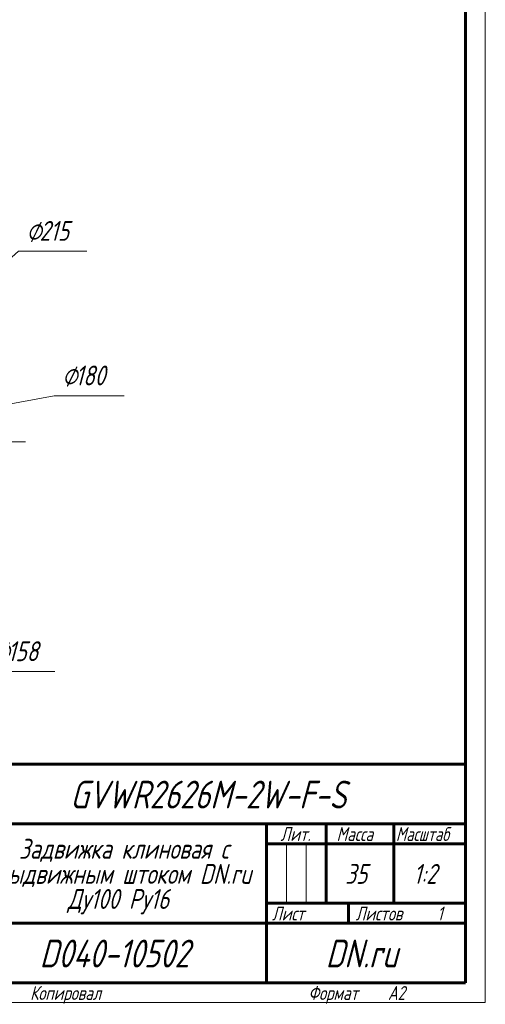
# Model space of a CAD drawing. Header units: millimetres. Extents: x 0 to 594, y 0 to 420.
# Tile 8 of 9: x 477 to 594, y 0 to 247. Entities that reach past the tile are written whole.
import ezdxf

# ---------------------------------------------------------------- set-up
doc = ezdxf.new("R2010")
doc.units = ezdxf.units.MM
for name, pattern in [('K5LT_AXLED', [12, 7.5, -1.5, 1.5, -1.5]), ('K5LT_BASIC', [0]), ('K5LT_THIN', [0])]:
    doc.linetypes.add(name, pattern=pattern)
doc.layers.add('Системный слой', color=7, linetype='Continuous')
doc.layers.add('Системный слой (1)', color=7, linetype='Continuous', true_color=0x6c6c6c)
doc.styles.add('KDIMTEXTSTYLE', font='txt', dxfattribs={"width": 0.96, "oblique": 15, "height": 5})
doc.styles.add('KTEXTSTYLE', font='txt', dxfattribs={"width": 0.96, "height": 5})
doc.dimstyles.new('KDIMSTYLE (0.50)', dxfattribs={"dimtxt": 5, "dimasz": 1, "dimexe": 2, "dimexo": 0, "dimgap": 1, "dimtad": 1, "dimlfac": 2, "dimtxsty": 'KDIMTEXTSTYLE', "dimsah": 1, "dimcen": 0, "dimdle": 1, "dimadec": 0, "dimazin": 0, "dimtfac": 0.667, "dimtmove": 0, "dimatfit": 3, "dimfxl": 1, "dimtvp": 1, "dimtolj": 1, "dimtzin": 0, "dimarcsym": 0})

# ---------------------------------------------------------------- blocks, each defined once
blk = doc.blocks.new('U59')
at = {"layer": 'Системный слой (1)', "color": 30, "linetype": 'K5LT_AXLED', "lineweight": 18, "true_color": 0xff8000}
for q in [(422.82, 196.9), (367.07, 141.15), (478.57, 141.15), (422.82, 85.4)]:
    blk.add_line((422.82, 141.15), q, dxfattribs=at)
blk = doc.blocks.new('D3')
at = {"layer": 'Системный слой (1)'}
for points in [[(459.63, 173.12), (462.93, 176.94), (458.76, 174.1), (459.57, 173.95)], [(382.72, 105.37), (386.89, 108.2), (386.08, 108.36), (386.01, 109.19)]]:
    blk.add_hatch(color=7, dxfattribs=at).paths.add_polyline_path(points)
at = {"layer": 'Системный слой (1)', "color": 7, "linetype": 'K5LT_THIN', "lineweight": 18, "true_color": 0xffffff}
for p, q in [((462.93, 176.94), (476.57, 189.12)), ((382.72, 105.37), (462.93, 176.94)), ((458.76, 174.1), (462.93, 176.94)), ((462.93, 176.94), (459.63, 173.12)), ((459.57, 173.95), (458.76, 174.1)), ((459.63, 173.12), (459.57, 173.95)), ((382.72, 105.37), (386.01, 109.19)), ((386.01, 109.19), (386.08, 108.36)), ((386.89, 108.2), (382.72, 105.37)), ((386.08, 108.36), (386.89, 108.2))]:
    blk.add_line(p, q, dxfattribs=at)
blk.add_wipeout([(478.57, 190.12), (478.57, 197.5), (491.24, 197.5), (491.24, 190.12)]).dxf.layer = 'Системный слой (1)'
blk.add_line((476.57, 189.12), (493.77, 189.12), dxfattribs=at)
at = {"layer": 'Системный слой (1)', "color": 7, "char_height": 5, "attachment_point": 1, "style": 'KTEXTSTYLE'}
for s, insert in [('\\fArial|b0|c204|p34;\\H5.0;\\W1.000;\\Q15;\\fGOST Type AU|b0|i0|c204|p34;\\Q15;\\W0.960;⌀', (478.57, 196.71)), ('\\fArial|b0|c204|p34;\\H5.0;\\W1.000;\\Q15;\\fGOST Type AU|b0|i0|c204|p34;\\Q15;\\W0.960;215', (481.88, 196.71))]:
    blk.add_mtext(s, dxfattribs=dict(at, insert=insert))
blk = doc.blocks.new('KDIMARROW_01')
at = {"layer": 'Системный слой'}
blk.add_hatch(color=0, dxfattribs=at).paths.add_polyline_path([(-5, -0.66), (0, 0), (-5, 0.66), (-4.5, 0)])
at = {"layer": 'Системный слой', "color": 0, "linetype": 'K5LT_THIN', "lineweight": 18}
for p, q in [((-4.5, 0), (-5, 0.66)), ((-5, 0.66), (0, 0)), ((0, 0), (-5, -0.66)), ((-5, -0.66), (-4.5, 0))]:
    blk.add_line(p, q, dxfattribs=at)
at = {"layer": 'Системный слой (1)', "color": 0, "linetype": 'K5LT_THIN', "lineweight": 18}
blk.add_line((422.82, 141.15), (422.32, 141.15), dxfattribs=at)
blk = doc.blocks.new('D4')
at = {"layer": 'Системный слой (1)'}
for points in [[(462.28, 147.76), (467.08, 149.32), (462.04, 149.06), (462.65, 148.5)], [(383.61, 133.25), (383, 133.81), (383.37, 134.54), (378.57, 132.99)]]:
    blk.add_hatch(color=7, dxfattribs=at).paths.add_polyline_path(points)
at = {"layer": 'Системный слой (1)', "color": 7, "linetype": 'K5LT_THIN', "lineweight": 18, "true_color": 0xffffff}
for p, q in [((467.08, 149.32), (485.57, 152.73)), ((378.57, 132.99), (467.08, 149.32)), ((462.04, 149.06), (467.08, 149.32)), ((462.65, 148.5), (462.04, 149.06)), ((467.08, 149.32), (462.28, 147.76)), ((462.28, 147.76), (462.65, 148.5)), ((378.57, 132.99), (383.37, 134.54)), ((383.37, 134.54), (383, 133.81)), ((383, 133.81), (383.61, 133.25)), ((383.61, 133.25), (378.57, 132.99))]:
    blk.add_line(p, q, dxfattribs=at)
blk.add_wipeout([(487.57, 153.73), (487.57, 161.11), (500.62, 161.11), (500.62, 153.73)]).dxf.layer = 'Системный слой (1)'
blk.add_line((485.57, 152.73), (503.16, 152.73), dxfattribs=at)
at = {"layer": 'Системный слой (1)', "color": 7, "char_height": 5, "attachment_point": 1, "style": 'KTEXTSTYLE'}
for s, insert in [('\\fArial|b0|c204|p34;\\H5.0;\\W1.000;\\Q15;\\fGOST Type AU|b0|i0|c204|p34;\\Q15;\\W0.960;⌀', (487.57, 160.32)), ('\\fArial|b0|c204|p34;\\H5.0;\\W1.000;\\Q15;\\fGOST Type AU|b0|i0|c204|p34;\\Q15;\\W0.960;180', (490.87, 160.32))]:
    blk.add_mtext(s, dxfattribs=dict(at, insert=insert))
blk = doc.blocks.new('D5')
at = {"layer": 'Системный слой (1)'}
for points in [[(401.94, 168.62), (398.32, 172.13), (400.9, 167.8), (401.11, 168.6)], [(447.33, 110.17), (444.74, 114.5), (444.54, 113.7), (443.71, 113.69)]]:
    blk.add_hatch(color=7, dxfattribs=at).paths.add_polyline_path(points)
at = {"layer": 'Системный слой (1)', "color": 7, "linetype": 'K5LT_THIN', "lineweight": 18, "true_color": 0xffffff}
for p, q in [((398.32, 172.13), (401.94, 168.62)), ((400.9, 167.8), (398.32, 172.13)), ((398.32, 172.13), (447.33, 110.17)), ((401.11, 168.6), (400.9, 167.8)), ((401.94, 168.62), (401.11, 168.6)), ((444.54, 113.7), (444.74, 114.5)), ((444.74, 114.5), (447.33, 110.17)), ((443.71, 113.69), (444.54, 113.7)), ((447.33, 110.17), (443.71, 113.69)), ((447.33, 110.17), (468.56, 83.34))]:
    blk.add_line(p, q, dxfattribs=at)
blk.add_wipeout([(470.56, 84.34), (470.56, 91.72), (483.23, 91.72), (483.23, 84.34)]).dxf.layer = 'Системный слой (1)'
blk.add_line((468.56, 83.34), (485.75, 83.34), dxfattribs=at)
at = {"layer": 'Системный слой (1)', "color": 7, "char_height": 5, "attachment_point": 1, "style": 'KTEXTSTYLE'}
for s, insert in [('\\fArial|b0|c204|p34;\\H5.0;\\W1.000;\\Q15;\\fGOST Type AU|b0|i0|c204|p34;\\Q15;\\W0.960;⌀', (470.56, 90.93)), ('\\fArial|b0|c204|p34;\\H5.0;\\W1.000;\\Q15;\\fGOST Type AU|b0|i0|c204|p34;\\Q15;\\W0.960;158', (473.86, 90.93))]:
    blk.add_mtext(s, dxfattribs=dict(at, insert=insert))
blk = doc.blocks.new('U62')
at = {"color": 7, "linetype": 'K5LT_THIN', "lineweight": 18, "true_color": 0xffffff}
for p, q in [((594, 420), (594, 0)), ((543.96, 25), (543.96, 40)), ((548.98, 25), (548.98, 40)), ((594, 0), (0, 0))]:
    blk.add_line(p, q, dxfattribs=at)
at = {"color": 143, "linetype": 'K5LT_BASIC', "lineweight": 60, "true_color": 0x33acca}
for p, q in [((589, 415), (589, 5)), ((404, 60), (589, 60)), ((469, 45), (589, 45)), ((539, 5), (539, 45)), ((554, 25), (554, 45)), ((571, 25), (571, 45)), ((539, 40), (554, 40)), ((554, 40), (589, 40)), ((539, 25), (589, 25)), ((559.57, 20), (559.57, 25)), ((469, 20), (539, 20)), ((539, 20), (589, 20)), ((589, 5), (20, 5))]:
    blk.add_line(p, q, dxfattribs=at)
at = {"color": 7, "attachment_point": 1, "style": 'KTEXTSTYLE'}
for s, insert, char_height in [('\\fArial|b0|c204|p34;\\H5.0;\\W1.000;\\Q15;\\fGOST Type AU|b0|i0|c204|p34;\\Q15;\\W0.960;\\H7.00;GVWR2626M-2W-F-S', (489.57, 55.86), 7), ('\\fArial|b0|c204|p34;\\H5.0;\\W1.000;\\Q15;\\fGOST Type AU|b0|i0|c204|p34;\\Q15;\\W0.960;\\H3.50;Лит.', (542.47, 44.18), 3.5), ('\\fArial|b0|c204|p34;\\H5.0;\\W1.000;\\Q15;\\fGOST Type AU|b0|i0|c204|p34;\\Q15;\\W0.960;\\H3.50;Масса', (556.58, 44.18), 3.5), ('\\fArial|b0|c204|p34;\\H5.0;\\W1.000;\\Q15;\\fGOST Type AU|b0|i0|c204|p34;\\Q15;\\W0.926;\\H3.50;Масштаб', (571.52, 44.18), 3.5), ('\\fArial|b0|c204|p34;\\H5.0;\\W1.000;\\Q15;\\fGOST Type AU|b0|i0|c204|p34;\\Q15;\\W0.960;Задвижка клиновая с', (476.7, 41.21), 5), ('\\fArial|b0|c204|p34;\\H5.0;\\W1.000;\\Q15;\\fGOST Type AU|b0|i0|c204|p34;\\Q15;\\W0.960;выдвижным штоком DN.ru', (471.27, 34.9), 5), ('\\fArial|b0|c204|p34;\\H5.0;\\W1.000;\\Q15;\\fGOST Type AU|b0|i0|c204|p34;\\Q15;\\W0.960;35', (558.75, 34.9), 5), ('\\fArial|b0|c204|p34;\\H5.0;\\W1.000;\\Q15;\\fGOST Type AU|b0|i0|c204|p34;\\Q15;\\W0.960;{\\c16737820;1:2}', (575.92, 34.9), 5), ('\\fArial|b0|c204|p34;\\H5.0;\\W1.000;\\Q15;\\fGOST Type AU|b0|i0|c204|p34;\\Q15;\\W0.960;Ду100 Ру16', (488.93, 28.59), 5), ('\\fArial|b0|c204|p34;\\H5.0;\\W1.000;\\Q15;\\fGOST Type AU|b0|i0|c204|p34;\\Q15;\\W0.960;\\H3.50;Лист', (540.32, 24.18), 3.5), ('\\fArial|b0|c204|p34;\\H5.0;\\W1.000;\\Q15;\\fGOST Type AU|b0|i0|c204|p34;\\Q15;\\W0.960;\\H3.50;Листов', (561.36, 24.18), 3.5), ('\\fArial|b0|c204|p34;\\H5.0;\\W1.000;\\Q15;\\fGOST Type AU|b0|i0|c204|p34;\\Q15;\\W0.960;\\H3.50;1', (581.91, 24.18), 3.5), ('\\fArial|b0|c204|p34;\\H5.0;\\W1.000;\\Q15;\\fGOST Type AU|b0|i0|c204|p34;\\Q15;\\W0.960;\\H7.00;D040-10502', (481.89, 15.86), 7), ('\\fArial|b0|c204|p34;\\H5.0;\\W1.000;\\Q15;\\fGOST Type AU|b0|i0|c204|p34;\\Q15;\\W0.960;\\H7.00;DN.ru', (553.84, 15.86), 7), ('\\fArial|b0|c204|p34;\\H5.0;\\W1.000;\\Q15;\\fGOST Type AU|b0|i0|c204|p34;\\Q15;\\W0.960;\\H3.50;Копировал', (479.5, 4.18), 3.5), ('\\fArial|b0|c204|p34;\\H5.0;\\W1.000;\\Q15;\\fGOST Type AU|b0|i0|c204|p34;\\Q15;\\W0.960;\\H3.50;Формат', (549.5, 4.18), 3.5), ('\\fArial|b0|c204|p34;\\H5.0;\\W1.000;\\Q15;\\fGOST Type AU|b0|i0|c204|p34;\\Q15;\\W0.960;\\H3.50;A2', (569.5, 4.18), 3.5)]:
    blk.add_mtext(s, dxfattribs=dict(at, insert=insert, char_height=char_height))

msp = doc.modelspace()

# ---------------------------------------------------------------- block references
at = {"layer": 'Системный слой (1)'}
msp.add_blockref('U59', (0, 0), dxfattribs=at)

# ---------------------------------------------------------------- next in the draw order: dimensions: what is measured, and where the dimension line sits
at = {"layer": 'Системный слой (1)', "color": 7}
dim = msp.add_diameter_dim_2p(p1=(342.6179, 69.577), p2=(503.0299, 212.7307), dimstyle='KDIMSTYLE (0.50)', override={"dimtih": 1, "dimtoh": 1, "dimpost": '\\fGOST Type AU|b0|c204|p34;\\H5.0;\\W0.960;\\Q15;<>', "dimblk1": 'KDIMARROW_01', "dimblk2": 'KDIMARROW_01', "dimclrt": 7, "dimtol": 1, "dimtp": 0, "dimtm": 0, "dimtdec": 5, "dimtmove": 1, "dimatfit": 2, "dimtolj": 1}, dxfattribs=at)
dim.commit()
dim.dimension.update_dxf_attribs({"geometry": 'D3', "text_midpoint": (478.5739, 189.121), "dimtype": 163})

# ---------------------------------------------------------------- next in the draw order: dimensions: what is measured, and where the dimension line sits
dim = msp.add_diameter_dim_2p(p1=(334.3173, 124.8263), p2=(511.3305, 157.4814), dimstyle='KDIMSTYLE (0.50)', override={"dimtih": 1, "dimtoh": 1, "dimpost": '\\fGOST Type AU|b0|c204|p34;\\H5.0;\\W0.960;\\Q15;<>', "dimblk1": 'KDIMARROW_01', "dimblk2": 'KDIMARROW_01', "dimclrt": 7, "dimtol": 1, "dimtp": 0, "dimtm": 0, "dimtdec": 5, "dimtmove": 1, "dimatfit": 2, "dimtolj": 1}, dxfattribs=at)
dim.commit()
dim.dimension.update_dxf_attribs({"geometry": 'D4', "text_midpoint": (487.5668, 152.7285), "dimtype": 163})

# ---------------------------------------------------------------- next in the draw order: dimensions: what is measured, and where the dimension line sits
dim = msp.add_diameter_dim_2p(p1=(373.8114, 203.1117), p2=(471.8364, 79.196), dimstyle='KDIMSTYLE (0.50)', override={"dimtih": 1, "dimtoh": 1, "dimpost": '\\fGOST Type AU|b0|c204|p34;\\H5.0;\\W0.960;\\Q15;<>', "dimblk1": 'KDIMARROW_01', "dimblk2": 'KDIMARROW_01', "dimclrt": 7, "dimtol": 1, "dimtp": 0, "dimtm": 0, "dimtdec": 5, "dimtmove": 1, "dimatfit": 2, "dimtolj": 1}, dxfattribs=at)
dim.commit()
dim.dimension.update_dxf_attribs({"geometry": 'D5', "text_midpoint": (470.5559, 83.3429), "dimtype": 163})

# ---------------------------------------------------------------- next in the draw order: block references
msp.add_blockref('U62', (0, 0))

doc.saveas('drawing.dxf')
